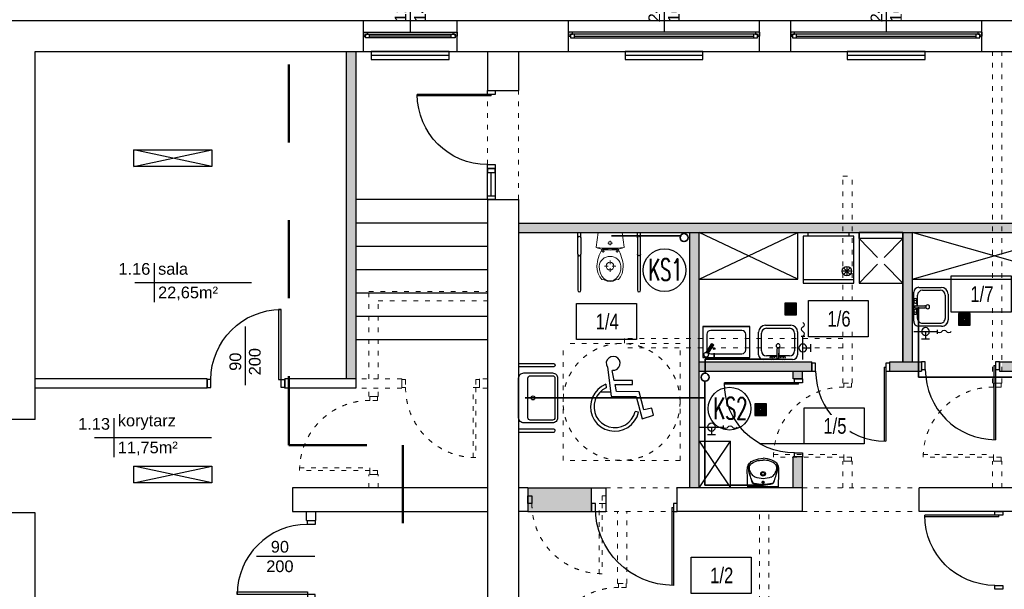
# Model space of a CAD drawing. Header units: millimetres. Extents: x 3698380 to 4312681, y 939872 to 1104488.
# Tile 29 of 93: x 3964475 to 3977105, y 976876 to 984186. Entities that reach past the tile are written whole.
import ezdxf
from ezdxf.enums import TextEntityAlignment as Align

# ---------------------------------------------------------------- set-up
doc = ezdxf.new("R2010")
doc.units = ezdxf.units.MM
doc.header["$LTSCALE"] = 10
for name, pattern in [('1', [2, 1, -1]), ('ACAD_ISO03W100', [30, 12, -18]), ('CENTER', [2, 1.25, -0.25, 0.25, -0.25])]:
    doc.linetypes.add(name, pattern=pattern)
for name, color, linetype, lineweight in [('0 20 cienka', 8, 'Continuous', 20), ('a_sc_nośna', 2, 'Continuous', 100), ('bloki', 214, 'Continuous', 13), ('HVAC_KS_odpływowe', 22, 'Continuous', 35), ('HVAC_zakres_opracowania', 1, '1', 50), ('IS_Grafika', 7, 'Continuous', 20)]:
    doc.layers.add(name, color=color, linetype=linetype, lineweight=lineweight)
for name, color, linetype in [('15_LINIA_CIENKA', 1, 'Continuous'), ('_wytyczne ele', 6, 'Continuous'), ('A_bloki', 252, 'Continuous'), ('A_kreskowanie', 8, 'Continuous'), ('A_opis_pom', 3, 'Continuous'), ('A_sc_istn', 252, 'Continuous'), ('A_sc_proj', 2, 'Continuous'), ('A_stolarka', 252, 'Continuous'), ('A_wymiary', 1, 'Continuous'), ('MUREK', 6, 'Continuous'), ('W', 8, 'CENTER')]:
    doc.layers.add(name, color=color, linetype=linetype)
doc.styles.add('253.Legenda_wodkan$0$simplex', font='simplex.shx')
doc.styles.get("Standard").update_dxf_attribs({"font": 'arial.ttf'})
doc.styles.add('Strzałki', font='ic-isocp.shx', dxfattribs={"width": 0.8})
doc.linetypes.add('TRACKS', pattern='A,0.15,[130,ltypeshp.shx,S=0.25,R=0,X=0,Y=0],0.15', length=0.3)

# ---------------------------------------------------------------- blocks, each defined once
blk = doc.blocks.new('*U462')
at = {"color": 252}
for p, q in [((-95, 20), (-100, 20)), ((-100, 15), (-97.5, 15)), ((-97.5, 15), (-97.5, 17.5)), ((-97.5, 17.5), (-95, 17.5)), ((-92.5, 17.5), (-97.5, 17.5)), ((-97.5, 17.5), (-97.5, 12.5)), ((-95, 17.5), (-95, 20)), ((140, 20), (-95, 20)), ((-92.5, 12.5), (-92.5, 17.5)), ((137.5, 17.5), (-92.5, 17.5)), ((-92.5, 15), (137.5, 15)), ((142.5, 17.5), (137.5, 17.5)), ((137.5, 17.5), (137.5, 12.5)), ((145, 20), (140, 20)), ((140, 20), (140, 17.5)), ((140, 17.5), (142.5, 17.5)), ((142.5, 17.5), (142.5, 15)), ((142.5, 12.5), (142.5, 17.5)), ((142.5, 15), (145, 15)), ((-97.5, 12.5), (-92.5, 12.5)), ((-92.5, 12.5), (137.5, 12.5)), ((-92.5, 12.5), (137.5, 12.5)), ((137.5, 12.5), (142.5, 12.5))]:
    blk.add_line(p, q, dxfattribs=at)
for points in [[(-100, 20), (-100, 15), (-97.5, 15)], [(145, 20), (145, 15), (142.5, 15)]]:
    blk.add_lwpolyline(points, dxfattribs=at)
blk = doc.blocks.new('*U338')
at = {"color": 252}
blk.add_lwpolyline([(75, 0), (0, 0)], dxfattribs=at)
for tag, p in [('S', (30, 5)), ('H', (30, -20))]:
    blk.add_attdef(tag, text='', height=15, dxfattribs=at).set_placement(p, align=Align.CENTER)
blk = doc.blocks.new('*U460')
at = {"color": 252}
for p, q in [((-32.5, 20), (-37.5, 20)), ((-37.5, 15), (-35, 15)), ((-35, 15), (-35, 17.5)), ((-35, 17.5), (-32.5, 17.5)), ((-30, 17.5), (-35, 17.5)), ((-35, 17.5), (-35, 12.5)), ((-32.5, 17.5), (-32.5, 20)), ((77.5, 20), (-32.5, 20)), ((-30, 12.5), (-30, 17.5)), ((75, 17.5), (-30, 17.5)), ((-30, 15), (75, 15)), ((80, 17.5), (75, 17.5)), ((75, 17.5), (75, 12.5)), ((82.5, 20), (77.5, 20)), ((77.5, 20), (77.5, 17.5)), ((77.5, 17.5), (80, 17.5)), ((80, 17.5), (80, 15)), ((80, 12.5), (80, 17.5)), ((80, 15), (82.5, 15)), ((-35, 12.5), (-30, 12.5)), ((-30, 12.5), (75, 12.5)), ((-30, 12.5), (75, 12.5)), ((75, 12.5), (80, 12.5))]:
    blk.add_line(p, q, dxfattribs=at)
for points in [[(-37.5, 20), (-37.5, 15), (-35, 15)], [(82.5, 20), (82.5, 15), (80, 15)]]:
    blk.add_lwpolyline(points, dxfattribs=at)
blk = doc.blocks.new('*U259')
at = {"color": 252}
blk.add_lwpolyline([(75, 0), (0, 0)], dxfattribs=at)
for tag, p in [('H', (30, 20)), ('S', (30, -5))]:
    blk.add_attdef(tag, text='', height=15, rotation=180, dxfattribs=at).set_placement(p, align=Align.CENTER)
blk = doc.blocks.new('*U469')
at = {"color": 252}
for points in [[(35, 900), (35, 0), (0, 0), (0, 900)], [(-50, -100), (0, -100), (0, 0), (-50, 0)], [(950, 0), (950, -100), (900, -100), (900, 0)]]:
    blk.add_lwpolyline(points, close=True, dxfattribs=at)
blk.add_arc((0, 0), 900, 0, 90, dxfattribs=at)
blk = doc.blocks.new('drzwiniepe')
at = {"layer": 'A_stolarka', "ltscale": 2}
for p, q in [((1098871, 962140), (1098871, 963140)), ((1098891, 962140), (1098891, 963140)), ((1098871, 962140), (1098891, 962140))]:
    blk.add_line(p, q, dxfattribs=at)
for points in [[(1097841, 962190), (1097891, 962190), (1097891, 962090), (1097841, 962090)], [(1098891, 962190), (1098941, 962190), (1098941, 962090), (1098891, 962090)]]:
    blk.add_lwpolyline(points, close=True, dxfattribs=at)
blk.add_arc((1098891, 962140), 1000, 90, 180, dxfattribs=at)
blk = doc.blocks.new('UMY2')
for points in [[(-25.5, 0), (25.5, 0, -0.414214), (32, -6.5), (32, -43.5, -0.414214), (25.5, -50), (-25.5, -50, -0.414214), (-32, -43.5), (-32, -6.5, -0.414214)], [(-25.5, -12), (25.5, -12, -0.414214), (28.5, -15), (28.5, -43.5, -0.414214), (25.5, -46.5), (-25.5, -46.5, -0.414214), (-28.5, -43.5), (-28.5, -15, -0.414214)]]:
    blk.add_lwpolyline(points, format="xyb", close=True)
blk.add_circle((0, -18.5), 2.5)
blk = doc.blocks.new('A$C39F57054')
at = {"layer": '15_LINIA_CIENKA', "color": 8, "lineweight": 25}
for p, q in [((17.8, 76.1), (16.9, 73.6)), ((19.5, 78.2), (17.8, 76.1)), ((21.8, 79.6), (19.5, 78.2)), ((24.4, 80), (21.8, 79.6)), ((27, 79.5), (24.4, 80)), ((29.3, 78.1), (27, 79.5)), ((30.9, 75.9), (29.3, 78.1)), ((31.7, 73.4), (30.9, 75.9)), ((16.9, 73.6), (17.1, 70.9)), ((17.1, 70.9), (18.1, 68.5)), ((18.1, 68.5), (22.3, 37.3)), ((25.5, 54.2), (23.3, 65)), ((23.4, 65.2), (26, 65.3)), ((26, 65.3), (28.5, 66.4)), ((28.5, 66.4), (30.4, 68.3)), ((30.4, 68.3), (31.5, 70.7)), ((31.5, 70.7), (31.7, 73.4)), ((45, 54.2), (25.5, 54.2)), ((45, 49.9), (45, 54.2)), ((7.9, 44.7), (4.6, 40.8)), ((11.9, 47.9), (7.9, 44.7)), ((13, 44.1), (9.6, 41.1)), ((16.4, 50.2), (11.9, 47.9)), ((16.9, 46.4), (13, 44.1)), ((16.4, 50.2), (16.9, 46.4)), ((28, 42.3), (26.4, 50)), ((26.4, 50), (45, 49.9)), ((52.2, 42.2), (28, 42.3)), ((57, 22.7), (52.2, 42.2)), ((2.2, 36.4), (0.6, 31.5)), ((4.6, 40.8), (2.2, 36.4)), ((5, 33.4), (3.9, 29)), ((6.9, 37.5), (5, 33.4)), ((9.6, 41.1), (6.9, 37.5)), ((22.3, 37.3), (48.7, 37.2)), ((48.7, 37.2), (55.2, 13.3)), ((0.6, 31.5), (0, 26.5)), ((0, 26.5), (0.4, 21.4)), ((0.4, 21.4), (1.8, 16.5)), ((3.9, 29), (3.8, 24.5)), ((3.8, 24.5), (4.5, 20)), ((46.3, 16.8), (47.7, 21.1)), ((51.4, 20.2), (47.7, 21.1)), ((65.7, 24.6), (57, 22.7)), ((67.5, 17), (65.7, 24.6)), ((1.8, 16.5), (4.1, 12)), ((4.1, 12), (7.2, 8)), ((4.5, 20), (6.2, 15.8)), ((6.2, 15.8), (8.7, 12)), ((8.7, 12), (11.9, 8.8)), ((41, 9.5), (44, 12.9)), ((43.9, 7.1), (47.2, 11)), ((44, 12.9), (46.3, 16.8)), ((47.2, 11), (49.8, 15.4)), ((49.8, 15.4), (51.4, 20.2)), ((55.2, 13.3), (67.5, 17)), ((7.2, 8), (11.1, 4.7)), ((11.1, 4.7), (15.5, 2.2)), ((11.9, 8.8), (15.6, 6.3)), ((15.5, 2.2), (20.4, 0.6)), ((15.6, 6.3), (19.8, 4.6)), ((19.8, 4.6), (24.3, 3.8)), ((20.4, 0.6), (25.4, 0)), ((24.3, 3.8), (28.8, 3.9)), ((25.4, 0), (30.5, 0.4)), ((28.8, 3.9), (33.2, 4.9)), ((30.5, 0.4), (35.4, 1.7)), ((33.2, 4.9), (37.3, 6.8)), ((35.4, 1.7), (39.9, 4)), ((37.3, 6.8), (41, 9.5)), ((39.9, 4), (43.9, 7.1))]:
    blk.add_line(p, q, dxfattribs=at)
at = {"layer": 'W', "color": 8, "linetype": 'Continuous', "ltscale": 4}
blk.add_line((21.7, 41.7), (10.3, 41.7), dxfattribs=at)
blk = doc.blocks.new('jndf')
at = {"layer": 'A_stolarka', "ltscale": 2}
for p, q in [((6686, -1555594), (6686, -1556544)), ((6686, -1555594), (6706, -1555594)), ((6706, -1555594), (6706, -1556544))]:
    blk.add_line(p, q, dxfattribs=at)
for points in [[(5756, -1555644), (5806, -1555644), (5806, -1555544), (5756, -1555544)], [(6706, -1555644), (6756, -1555644), (6756, -1555544), (6706, -1555544)]]:
    blk.add_lwpolyline(points, close=True, dxfattribs=at)
blk.add_arc((6706, -1555644), 900, 180, 270, dxfattribs=at)
blk = doc.blocks.new('rsredg')
at = {"layer": 'A_bloki', "linetype": 'Continuous'}
for p, q in [((538292, -1273228), (538291, -1273264)), ((538293, -1273212), (538292, -1273228)), ((538294, -1273194), (538293, -1273212)), ((538687, -1273194), (538294, -1273194)), ((538687, -1273194), (538688, -1273212)), ((538688, -1273212), (538689, -1273228)), ((538689, -1273228), (538690, -1273264)), ((538289, -1273338), (538288, -1273370)), ((538290, -1273302), (538289, -1273338)), ((538291, -1273264), (538290, -1273302)), ((538322, -1273344), (538317, -1273359)), ((538327, -1273326), (538322, -1273344)), ((538334, -1273306), (538327, -1273326)), ((538341, -1273285), (538334, -1273306)), ((538347, -1273266), (538341, -1273285)), ((538349, -1273349), (538341, -1273360)), ((538352, -1273251), (538347, -1273266)), ((538358, -1273339), (538349, -1273349)), ((538360, -1273239), (538352, -1273251)), ((538369, -1273330), (538358, -1273339)), ((538379, -1273322), (538369, -1273330)), ((538389, -1273316), (538379, -1273322)), ((538472, -1273252), (538508, -1273252)), ((538490, -1273234), (538490, -1273270)), ((538592, -1273316), (538602, -1273322)), ((538602, -1273322), (538612, -1273330)), ((538612, -1273330), (538623, -1273339)), ((538621, -1273239), (538624, -1273243)), ((538623, -1273339), (538632, -1273349)), ((538624, -1273243), (538626, -1273248)), ((538626, -1273248), (538630, -1273256)), ((538630, -1273256), (538635, -1273269)), ((538632, -1273349), (538640, -1273360)), ((538635, -1273269), (538638, -1273278)), ((538638, -1273278), (538641, -1273287)), ((538641, -1273287), (538647, -1273307)), ((538647, -1273307), (538654, -1273326)), ((538654, -1273326), (538659, -1273344)), ((538659, -1273344), (538664, -1273359)), ((538690, -1273264), (538691, -1273302)), ((538691, -1273302), (538692, -1273338)), ((538692, -1273338), (538693, -1273370)), ((538288, -1273370), (538288, -1273400)), ((538288, -1273400), (538289, -1273430)), ((538289, -1273430), (538291, -1273444)), ((538291, -1273444), (538294, -1273458)), ((538294, -1273458), (538300, -1273472)), ((538300, -1273472), (538307, -1273484)), ((538307, -1273400), (538304, -1273429)), ((538304, -1273429), (538304, -1273444)), ((538304, -1273444), (538307, -1273458)), ((538313, -1273373), (538307, -1273400)), ((538307, -1273458), (538312, -1273471)), ((538312, -1273471), (538320, -1273483)), ((538317, -1273359), (538313, -1273373)), ((538316, -1273422), (538314, -1273433)), ((538314, -1273433), (538315, -1273445)), ((538315, -1273445), (538317, -1273456)), ((538318, -1273412), (538316, -1273422)), ((538317, -1273456), (538321, -1273466)), ((538325, -1273391), (538318, -1273412)), ((538321, -1273466), (538327, -1273475)), ((538335, -1273370), (538325, -1273391)), ((538327, -1273475), (538335, -1273484)), ((538341, -1273360), (538335, -1273370)), ((538640, -1273360), (538646, -1273370)), ((538646, -1273370), (538656, -1273391)), ((538654, -1273475), (538646, -1273484)), ((538660, -1273466), (538654, -1273475)), ((538656, -1273391), (538663, -1273412)), ((538664, -1273456), (538660, -1273466)), ((538669, -1273471), (538661, -1273483)), ((538663, -1273412), (538665, -1273422)), ((538664, -1273359), (538668, -1273373)), ((538666, -1273445), (538664, -1273456)), ((538665, -1273422), (538667, -1273433)), ((538667, -1273433), (538666, -1273445)), ((538668, -1273373), (538674, -1273400)), ((538674, -1273458), (538669, -1273471)), ((538674, -1273400), (538677, -1273429)), ((538677, -1273444), (538674, -1273458)), ((538681, -1273472), (538674, -1273484)), ((538677, -1273429), (538677, -1273444)), ((538687, -1273458), (538681, -1273472)), ((538690, -1273444), (538687, -1273458)), ((538692, -1273430), (538690, -1273444)), ((538693, -1273400), (538692, -1273430)), ((538693, -1273370), (538693, -1273400)), ((538307, -1273484), (538316, -1273496)), ((538316, -1273496), (538327, -1273506)), ((538327, -1273506), (538338, -1273515)), ((538335, -1273484), (538343, -1273492)), ((538338, -1273515), (538351, -1273523)), ((538343, -1273492), (538362, -1273504)), ((538351, -1273523), (538377, -1273535)), ((538362, -1273504), (538382, -1273514)), ((538377, -1273535), (538405, -1273544)), ((538382, -1273514), (538403, -1273522)), ((538403, -1273522), (538424, -1273528)), ((538405, -1273544), (538433, -1273551)), ((538424, -1273528), (538446, -1273532)), ((538433, -1273551), (538462, -1273556)), ((538446, -1273532), (538468, -1273535)), ((538462, -1273556), (538490, -1273558)), ((538468, -1273535), (538491, -1273536)), ((538513, -1273535), (538490, -1273536)), ((538519, -1273556), (538490, -1273558)), ((538535, -1273532), (538513, -1273535)), ((538548, -1273551), (538519, -1273556)), ((538557, -1273528), (538535, -1273532)), ((538576, -1273544), (538548, -1273551)), ((538578, -1273522), (538557, -1273528)), ((538604, -1273535), (538576, -1273544)), ((538599, -1273514), (538578, -1273522)), ((538619, -1273504), (538599, -1273514)), ((538630, -1273523), (538604, -1273535)), ((538638, -1273492), (538619, -1273504)), ((538643, -1273515), (538630, -1273523)), ((538646, -1273484), (538638, -1273492)), ((538654, -1273506), (538643, -1273515)), ((538665, -1273496), (538654, -1273506)), ((538674, -1273484), (538665, -1273496))]:
    blk.add_line(p, q, dxfattribs=at)
for centre, radius, start, end in [((538381, -1273255), 27.1, 109.6829, 143.1102), ((538490, -1273656), 443, 74.5003, 105.4997), ((538490, -1273844), 621, 79.4923, 100.5077), ((538600, -1273255), 27.1, 36.8898, 70.3171), ((539262, -1273654), 990, 155.4826, 163.5935), ((538382, -1273260), 27.1, 100.5561, 141.3183), ((538490, -1273553), 257, 66.7884, 113.2116), ((538490, -1273359), 29.7, 360, 180), ((538490, -1273359), 19.4, 360, 180), ((538490, -1273252), 12.2, 360, 180), ((538490, -1273252), 12.2, 180, 360), ((538599, -1273260), 27.1, 38.6817, 79.4439), ((538490, -1273359), 29.7, 180, 360), ((538490, -1273359), 19.4, 180, 360)]:
    blk.add_arc(centre, radius, start, end, dxfattribs=at)
blk = doc.blocks.new('kran ze złączką 2d - kran ze złączką 2d-1891425-1 PIĘTRO')
at = {"layer": 'A_bloki'}
for p, q in [((0, 2.2), (0, -2.8)), ((30, 0), (0, 0)), ((15, 0), (15, -10)), ((10, -10), (20, -10))]:
    blk.add_line(p, q, dxfattribs=at)
blk.add_circle((15, 0), 5, dxfattribs=at)
for centre, start, end in [((-8.9, -1.8), 31.095, 148.905), ((-2.9, 1.8), 211.095, 328.905), ((-14.8, 1.8), 211.095, 328.905)]:
    blk.add_arc(centre, 3.47, start, end, dxfattribs=at)
blk = doc.blocks.new('Wpust podłogowy - DN 100-1891426-1 PIĘTRO')
at = {"layer": 'A_bloki'}
for p, q in [((7.5, 7.5), (-7.5, 7.5)), ((-7.5, 7.5), (-7.5, -7.5)), ((7.5, 7.5), (-7.5, 7.5)), ((-7.5, 7.5), (-7.5, -7.5)), ((6.25, 6.25), (-6.25, 6.25)), ((-6.25, 6.25), (-6.25, -6.25)), ((5, 5), (-5, 5)), ((-5, 5), (-5, -5)), ((3.75, 3.75), (-3.75, 3.75)), ((-3.75, 3.75), (-3.75, -3.75)), ((2.5, 2.5), (-2.5, 2.5)), ((-2.5, 2.5), (-2.5, -2.5)), ((1.25, 1.25), (-1.25, 1.25)), ((-1.25, 1.25), (-1.25, -1.25)), ((1.25, -1.25), (1.25, 1.25)), ((2.5, -2.5), (2.5, 2.5)), ((3.75, -3.75), (3.75, 3.75)), ((5, -5), (5, 5)), ((6.25, -6.25), (6.25, 6.25)), ((7.5, -7.5), (7.5, 7.5)), ((7.5, -7.5), (7.5, 7.5)), ((-7.5, -7.5), (7.5, -7.5)), ((-7.5, -7.5), (7.5, -7.5)), ((-6.25, -6.25), (6.25, -6.25)), ((-5, -5), (5, -5)), ((-3.75, -3.75), (3.75, -3.75)), ((-2.5, -2.5), (2.5, -2.5)), ((-1.25, -1.25), (1.25, -1.25))]:
    blk.add_line(p, q, dxfattribs=at)
blk = doc.blocks.new('zlew_ 1 komora_ gospodarczy_ 01 - 500 x 440mm-1748953-1 PIĘTRO')
at = {"layer": 'A_bloki'}
for p, q in [((-14.5, 26), (18.1, 26)), ((-14.5, 26), (18.1, 26)), ((-23.4, -11.7), (-23.4, 17.1)), ((-23.4, -11.7), (-23.4, 17.1)), ((-19.6, -6.9), (-19.6, 15.8)), ((-13.3, 22.2), (16.4, 22.2)), ((22.8, 15.8), (22.8, -6.9)), ((26.6, 17.6), (26.6, -11.7)), ((26.6, 17.6), (26.6, -11.7)), ((0.3, -16.1), (0.3, -4)), ((2.8, -16.1), (2.8, -4)), ((20.2, -18), (-17.1, -18)), ((20.2, -18), (-17.1, -18)), ((0.3, -13.3), (-13.3, -13.3)), ((-7.3, -14.2), (0.3, -14.2)), ((9.2, -18), (-7.3, -18)), ((16.4, -13.3), (2.8, -13.3)), ((2.8, -14.2), (9.2, -14.2))]:
    blk.add_line(p, q, dxfattribs=at)
for centre, radius, start, end in [((-14.5, 17.1), 8.89, 90, 180), ((-14.5, 17.1), 8.89, 90, 180), ((18.1, 17.6), 8.44, 0, 90), ((18.1, 17.6), 8.44, 360, 90), ((-13.3, 15.8), 6.35, 90, 180), ((16.4, 15.8), 6.35, 360, 90), ((1.6, -0.3), 2.54, 360, 180), ((-17.1, -11.7), 6.35, 180, 270), ((-17.1, -11.7), 6.35, 180, 270), ((-13.3, -6.9), 6.35, 180, 270), ((1.6, -0.3), 2.54, 180, 0), ((1.6, -4), 1.27, 360, 180), ((16.4, -6.9), 6.35, 270, 0), ((20.2, -11.7), 6.35, 270, 0), ((20.2, -11.7), 6.35, 270, 0), ((-7.3, -16.1), 1.91, 90, 270), ((-4.8, -16.1), 1.9, 360, 180), ((-4.8, -16.1), 1.9, 180, 0), ((1.6, -16.1), 1.27, 180, 0), ((6.6, -16.1), 1.9, 0, 180), ((6.6, -16.1), 1.9, 180, 0), ((9.2, -16.1), 1.9, 270, 90)]:
    blk.add_arc(centre, radius, start, end, dxfattribs=at)
blk = doc.blocks.new('d')
at = {"layer": 'A_kreskowanie', "ltscale": 2}
h = blk.add_hatch(color=252, dxfattribs=at)
h.dxf.hatch_style = 1
h.paths.add_polyline_path([(3731432.76, 791007.02), (3731312.76, 791007.02), (3731312.76, 789647.02), (3731432.76, 789647.02)])
h.paths.add_polyline_path([(3732874.74, 789327.02), (3732874.74, 789347.02), (3731432.76, 789347.02), (3731432.76, 789227.02), (3732874.74, 789227.02)])
h.paths.add_polyline_path([(3732754.74, 789227.02), (3732634.74, 789227.02), (3732634.74, 789127.02), (3732754.74, 789127.02)])
h.paths.add_polyline_path([(3734281.53, 789347.02), (3733874.74, 789347.02), (3733874.74, 789227.02), (3734281.53, 789227.02)])
h.paths.add_polyline_path([(3734161.53, 791007.02), (3734041.53, 791007.02), (3734041.53, 790927.02), (3734041.53, 790357.02), (3734041.53, 789347.02), (3734161.53, 789347.02)])
h.paths.add_polyline_path([(3736381.9, 791007.02), (3736261.9, 791007.02), (3736261.9, 789347.02), (3735463.65, 789347.02), (3735314.74, 789347.02), (3735314.74, 789227.02), (3736381.9, 789227.02)])
h.paths.add_polyline_path([(3735583.65, 789227.02), (3735463.65, 789227.02), (3735463.65, 787727.02), (3735583.65, 787727.02)])
h.paths.add_polyline_path([(3732754.74, 788122.56), (3732634.74, 788122.56), (3732634.74, 787727.02), (3732754.74, 787727.02)])
h.paths.add_polyline_path([(3731432.76, 789527.02), (3731312.76, 789527.02), (3731312.76, 787727.02), (3731432.76, 787727.02)])
h.paths.add_polyline_path([(3730049.12, 787727.02), (3729235.08, 787727.02), (3729235.08, 787627.02), (3729285.08, 787627.02), (3729285.08, 787527.02, 0.02784244), (3729290.65, 787427.02), (3730049.12, 787427.02)])
h.paths.add_polyline_path([(3729285.08, 787527.02), (3729235.08, 787527.02), (3729235.08, 787427.02), (3729290.65, 787427.02, -0.02784244)], flags=17)
h.paths.add_polyline_path([(3729285.08, 787627.02), (3729235.08, 787627.02), (3729235.08, 787527.02), (3729285.08, 787527.02)], flags=17)
h.paths.add_polyline_path([(3729114.74, 784607.02), (3728714.74, 784607.02), (3728714.74, 783607.02), (3729114.74, 783607.02)])
h.paths.add_polyline_path([(3729220.66, 783607.02), (3729114.74, 783607.02), (3729114.74, 783487.02), (3729220.66, 783487.02)])
h.paths.add_polyline_path([(3729309.74, 783607.02), (3729220.66, 783607.02), (3729220.66, 783487.02), (3729309.74, 783487.02)])
h.paths.add_polyline_path([(3732204.74, 783607.02), (3730709.74, 783607.02), (3730709.74, 783487.02), (3732204.74, 783487.02)])
h.paths.add_polyline_path([(3732324.74, 783707.02), (3732204.74, 783707.02), (3732204.74, 781627.02), (3732324.74, 781627.02)])
h.paths.add_polyline_path([(3735344.74, 786027.02), (3735224.74, 786027.02), (3732324.74, 786027.02), (3732324.74, 785907.02), (3735224.74, 785907.02), (3735224.74, 781627.02), (3735344.74, 781627.02)])
h.paths.add_polyline_path([(3744114.74, 791127.02), (3735314.74, 791127.02), (3735314.74, 791007.02), (3744114.74, 791007.02)])
h.paths.add_polyline_path([(3740100.05, 791007.02), (3739980.05, 791007.02), (3739980.05, 787727.02), (3740100.05, 787727.02)])
h.paths.add_polyline_path([(3742214.74, 791007.02), (3742094.74, 791007.02), (3742094.74, 787727.02), (3742214.74, 787727.02)])
h.paths.add_polyline_path([(3727024.74, 793327.02), (3726904.74, 793327.02), (3726904.74, 789127.02), (3727024.74, 789127.02)])
h = blk.add_hatch(color=252, dxfattribs=at)
h.dxf.hatch_style = 1
h.paths.add_polyline_path([(3733274.74, 791127.02), (3729114.74, 791127.02), (3729114.74, 791007.02), (3732204.74, 791007.02), (3733274.74, 791007.02)])
h.paths.add_polyline_path([(3733394.74, 791127.02), (3733274.74, 791127.02), (3733274.74, 791007.02), (3733394.74, 791007.02)])
h.paths.add_polyline_path([(3735194.74, 791127.02), (3733394.74, 791127.02), (3733394.74, 791007.02), (3733824.74, 791007.02), (3734041.53, 791007.02), (3735194.74, 791007.02)])
h.paths.add_polyline_path([(3735314.74, 791127.02), (3735194.74, 791127.02), (3735194.74, 791007.02), (3735314.74, 791007.02)])
h.paths.add_polyline_path([(3731432.76, 789647.02), (3731312.76, 789647.02), (3731312.76, 789527.02), (3731432.76, 789527.02)])
at = {"color": 252}
blk.add_lwpolyline([(3729235.08, 787527.02), (3729235.08, 787627.02), (3729285.08, 787627.02), (3729285.08, 787527.02)], close=True, dxfattribs=at)
at = {"layer": '0 20 cienka', "color": 252, "linetype": 'ACAD_ISO03W100', "ltscale": 0.5}
for p, q in [((3728714.74, 791427.02), (3728714.74, 792827.02)), ((3729114.74, 791427.02), (3729114.74, 792827.02)), ((3729685.48, 788081.68), (3729685.48, 789581.68)), ((3731185.48, 789581.68), (3729685.48, 789581.68)), ((3731185.48, 788081.68), (3731185.48, 789581.68)), ((3731185.48, 788081.68), (3729685.48, 788081.68)), ((3730235.08, 787727.02), (3731149.12, 787727.02)), ((3732754.74, 787727.02), (3734254.74, 787727.02)), ((3731149.12, 787427.02), (3730235.08, 787427.02)), ((3732754.74, 787427.02), (3734254.74, 787427.02))]:
    blk.add_line(p, q, dxfattribs=at)
for points in [[(3735194.74, 789072.56), (3735194.74, 793327.02)], [(3735314.74, 789072.56), (3735314.74, 793327.02)], [(3733274.74, 789072.56), (3733274.74, 791727.02)], [(3733274.74, 791727.02), (3733394.74, 791727.02)], [(3733394.74, 789072.56), (3733394.74, 791727.02)], [(3727194.74, 789127.02), (3727194.74, 790247.02), (3728714.74, 790247.02)], [(3727314.74, 789127.02), (3727314.74, 790127.02), (3728714.74, 790127.02)], [(3733274.74, 789647.02), (3730474.74, 789647.02)], [(3730474.74, 789647.02), (3730474.74, 789527.02)], [(3733274.74, 789527.02), (3730474.74, 789527.02)], [(3727614.91, 789127.02), (3727024.74, 789127.02)], [(3727614.91, 789127.02), (3727614.91, 789007.02)], [(3728714.74, 789127.02), (3728614.91, 789127.02)], [(3728614.91, 789127.02), (3728614.91, 789007.02)], [(3727614.91, 789007.02), (3727024.74, 789007.02)], [(3727194.74, 788899.79), (3727194.74, 789007.02)], [(3727314.74, 788899.79), (3727314.74, 789007.02)], [(3728714.74, 789007.02), (3728614.91, 789007.02)], [(3735314.74, 789072.56), (3735194.74, 789072.56)], [(3727314.74, 788899.79), (3727194.74, 788899.79)], [(3733274.74, 787727.02), (3733274.74, 788072.56)], [(3733394.74, 788072.56), (3733274.74, 788072.56)], [(3733394.74, 787727.02), (3733394.74, 788072.56)], [(3735194.74, 787727.02), (3735194.74, 788072.56)], [(3735314.74, 788072.56), (3735194.74, 788072.56)], [(3735314.74, 787727.02), (3735314.74, 788072.56)], [(3727194.74, 787727.02), (3727194.74, 787899.79)], [(3727314.74, 787899.79), (3727194.74, 787899.79)], [(3727314.74, 787727.02), (3727314.74, 787899.79)], [(3730384.74, 786499.45), (3730384.74, 787427.02)], [(3730504.74, 786499.45), (3730504.74, 787427.02)], [(3732204.74, 781627.02), (3732204.74, 787427.02)], [(3732324.74, 781627.02), (3732324.74, 787427.02)], [(3730384.74, 786499.45), (3730504.74, 786499.45)]]:
    blk.add_lwpolyline(points, dxfattribs=at)
for points in [[(3727614.91, 789017.02), (3727614.91, 789117.02), (3727664.91, 789117.02), (3727664.91, 789017.02)], [(3728529.91, 788117.02), (3728529.91, 789017.02), (3728564.91, 789017.02), (3728564.91, 788117.02)], [(3728614.91, 789117.02), (3728564.91, 789117.02), (3728564.91, 789017.02), (3728614.91, 789017.02)], [(3733284.74, 789072.56), (3733384.74, 789072.56), (3733384.74, 789022.56), (3733284.74, 789022.56)], [(3735204.74, 789072.56), (3735304.74, 789072.56), (3735304.74, 789022.56), (3735204.74, 789022.56)], [(3727204.74, 788899.79), (3727304.74, 788899.79), (3727304.74, 788849.79), (3727204.74, 788849.79)], [(3732384.74, 788157.56), (3733284.74, 788157.56), (3733284.74, 788122.56), (3732384.74, 788122.56)], [(3733384.74, 788072.56), (3733384.74, 788122.56), (3733284.74, 788122.56), (3733284.74, 788072.56)], [(3734304.74, 788157.56), (3735204.74, 788157.56), (3735204.74, 788122.56), (3734304.74, 788122.56)], [(3735304.74, 788072.56), (3735304.74, 788122.56), (3735204.74, 788122.56), (3735204.74, 788072.56)], [(3726304.74, 787984.79), (3727204.74, 787984.79), (3727204.74, 787949.79), (3726304.74, 787949.79)], [(3727304.74, 787899.79), (3727304.74, 787949.79), (3727204.74, 787949.79), (3727204.74, 787899.79)], [(3730235.08, 787627.02), (3730185.08, 787627.02), (3730185.08, 787527.02), (3730235.08, 787527.02)], [(3730150.08, 786627.02), (3730150.08, 787527.02), (3730185.08, 787527.02), (3730185.08, 786627.02)], [(3730394.74, 786499.45), (3730494.74, 786499.45), (3730494.74, 786449.45), (3730394.74, 786449.45)]]:
    blk.add_lwpolyline(points, close=True, dxfattribs=at)
blk.add_circle((3730435.48, 788831.68), 750, dxfattribs=at)
for centre, start, end in [((3728564.91, 789017.02), 180, 270), ((3733284.74, 788122.56), 90, 180), ((3735204.74, 788122.56), 90, 180), ((3727204.74, 787949.79), 90, 180), ((3730185.08, 787527.02), 180, 270), ((3730394.74, 785549.45), 90, 180)]:
    blk.add_arc(centre, 900, start, end, dxfattribs=at)
at = {"layer": 'A_bloki', "color": 252, "linetype": 'Continuous'}
for p, q in [((3731432.76, 790407.02), (3732695.88, 791007.02)), ((3732695.88, 790407.02), (3731432.76, 791007.02)), ((3732695.88, 790407.02), (3732695.88, 791007.02)), ((3733719.42, 790684.88), (3733481.53, 790927.02)), ((3733803.63, 790684.88), (3734041.53, 790927.02)), ((3734161.53, 790407.02), (3736261.9, 791007.02)), ((3736261.9, 790407.02), (3734161.53, 791007.02)), ((3733481.53, 790357.02), (3733719.42, 790599.16)), ((3734041.53, 790357.02), (3733803.63, 790599.16)), ((3731432.76, 790407.02), (3732695.88, 790407.02)), ((3732078.56, 789799.44), (3731478.56, 789799.44)), ((3731478.56, 789799.44), (3731478.56, 789399.74)), ((3731478.56, 789799.44), (3732078.56, 789799.44)), ((3732078.56, 789399.74), (3732078.56, 789799.44)), ((3731528.56, 789699.44), (3731528.56, 789499.74)), ((3731978.56, 789749.44), (3731578.56, 789749.44)), ((3732028.56, 789499.74), (3732028.56, 789699.44)), ((3731521.65, 789467.56), (3731592.81, 789580.57)), ((3731536.48, 789462.97), (3731605.5, 789572.58)), ((3731547.04, 789451.57), (3731618.19, 789564.59)), ((3731592.81, 789580.57), (3731618.19, 789564.59)), ((3731478.56, 789399.74), (3732078.56, 789399.74)), ((3731578.56, 789449.74), (3731978.56, 789449.74)), ((3731432.76, 788327.02), (3731832.76, 788327.02)), ((3731432.76, 788327.02), (3731832.76, 787727.02)), ((3731432.76, 787727.02), (3731832.76, 788327.02)), ((3731832.76, 787727.02), (3731832.76, 788327.02))]:
    blk.add_line(p, q, dxfattribs=at)
at = {"layer": 'A_bloki', "color": 252}
for p, q in [((3733282.37, 790553.29), (3733368.82, 790466.85)), ((3733368.82, 790553.29), (3733282.37, 790466.85)), ((3733325.6, 790571.19), (3733325.6, 790448.95)), ((3733414.35, 790399.4), (3732764.35, 790399.4)), ((3733386.72, 790510.07), (3733264.47, 790510.07))]:
    blk.add_line(p, q, dxfattribs=at)
for points in [[(3729872.88, 790937.02), (3729872.88, 791007.02)], [(3729912.88, 790937.02), (3729912.88, 791007.02)], [(3730638.17, 790937.02), (3730638.17, 791007.02)], [(3730678.17, 790937.02), (3730678.17, 791007.02)]]:
    blk.add_lwpolyline(points, dxfattribs=at)
for points in [[(3729872.88, 790727.02), (3729872.88, 790937.02, -1), (3729912.88, 790937.02), (3729912.88, 790727.02)], [(3730678.17, 790727.02), (3730678.17, 790937.02, 1), (3730638.17, 790937.02), (3730638.17, 790727.02)], [(3729872.88, 790727.02), (3729872.88, 790264.53, 1), (3729912.88, 790264.53), (3729912.88, 790727.02)], [(3729872.88, 790727.02), (3729872.88, 790727.02, 1), (3729912.88, 790727.02), (3729912.88, 790727.02)], [(3730638.17, 790727.02), (3730638.17, 790264.53, 1), (3730678.17, 790264.53), (3730678.17, 790727.02)], [(3730678.17, 790727.02), (3730678.17, 790727.02, -1), (3730638.17, 790727.02), (3730638.17, 790727.02)], [(3729114.74, 789323.19), (3729564.74, 789323.19, -1), (3729564.74, 789283.19), (3729114.74, 789283.19)], [(3729114.74, 788443.19), (3729564.74, 788443.19, 1), (3729564.74, 788483.19), (3729114.74, 788483.19)]]:
    blk.add_lwpolyline(points, format="xyb", dxfattribs=at)
for points in [[(3732764.35, 790957.02), (3732764.35, 790357.02), (3733414.35, 790357.02), (3733414.35, 790957.02)], [(3732827.96, 790957.02), (3732827.96, 791006.33), (3733350.73, 791006.33), (3733350.73, 790957.02)]]:
    blk.add_lwpolyline(points, close=True, dxfattribs=at)
at = {"layer": 'A_bloki', "color": 252, "linetype": 'Continuous'}
for points in [[(3734041.53, 790357.02), (3734041.53, 791007.02), (3733481.53, 791007.02), (3733481.53, 790357.02)], [(3734041.53, 791007.02), (3734041.53, 790927.02), (3733481.53, 790927.02), (3733481.53, 791007.02)]]:
    blk.add_lwpolyline(points, close=True, dxfattribs=at)
blk.add_lwpolyline([(3734161.53, 790407.02), (3736261.9, 790407.02)], dxfattribs=at)
at = {"layer": 'A_bloki', "color": 252}
blk.add_circle((3733325.6, 790510.07), 61.12, dxfattribs=at)
at = {"layer": 'A_bloki', "color": 252, "linetype": 'Continuous'}
for centre, radius in [((3731622.88, 789513.95), 10), ((3731520.5, 789437.58), 30)]:
    blk.add_circle(centre, radius, dxfattribs=at)
for centre, start, end in [((3731578.56, 789699.44), 90, 180), ((3731978.56, 789699.44), 0, 90), ((3731578.56, 789499.74), 180, 199.468731), ((3731578.56, 789499.74), 236.643051, 270), ((3731978.56, 789499.74), 270, 0)]:
    blk.add_arc(centre, 50, start, end, dxfattribs=at)
at = {"layer": 'A_opis_pom', "color": 252, "ltscale": 2}
blk.add_line((3732779.4, 788291.46), (3732202.52, 788291.46), dxfattribs=at)
for points in [[(3734664.59, 790448.31), (3735433.52, 790448.31), (3735433.52, 789982.89), (3734664.59, 789982.89)], [(3729858.27, 790096.2), (3730627.2, 790096.2), (3730627.2, 789630.78), (3729858.27, 789630.78)], [(3732831.37, 790131.89), (3733600.29, 790131.89), (3733600.29, 789666.47), (3732831.37, 789666.47)], [(3732779.4, 788756.89), (3733548.33, 788756.89), (3733548.33, 788291.46), (3732779.4, 788291.46)], [(3731327.16, 786839.01), (3732096.08, 786839.01), (3732096.08, 786373.58), (3731327.16, 786373.58)]]:
    blk.add_lwpolyline(points, close=True, dxfattribs=at)
at = {"layer": 'A_sc_istn', "color": 252}
for p, q in [((3730049.12, 787727.02), (3730235.08, 787727.02)), ((3730049.12, 787427.02), (3730235.08, 787427.02))]:
    blk.add_line(p, q, dxfattribs=at)
for points in [[(3722514.74, 788607.02), (3722514.74, 793727.02), (3744014.74, 793727.02), (3744014.74, 797027.02)], [(3722914.74, 788607.02), (3722914.74, 793327.02), (3744414.74, 793327.02), (3744414.74, 797027.02)], [(3727124.74, 793327.02), (3727124.74, 793727.02)], [(3728324.74, 793327.02), (3728324.74, 793727.02)], [(3729754.74, 793327.02), (3729754.74, 793727.02)], [(3732204.74, 793327.02), (3732204.74, 793727.02)], [(3732604.74, 793327.02), (3732604.74, 793727.02)], [(3735054.74, 793327.02), (3735054.74, 793727.02)], [(3728714.74, 793327.02), (3728714.74, 792827.02)], [(3729114.74, 793327.02), (3729114.74, 792827.02)], [(3724178.91, 791852.42), (3725178.91, 792064.55)], [(3725178.91, 791852.42), (3724178.91, 792064.55)], [(3728714.74, 791427.02), (3728714.74, 784607.02)], [(3729114.74, 791427.02), (3729114.74, 784607.02)], [(3729114.74, 791007.02), (3729114.74, 787727.02)], [(3724440.16, 790611.41), (3724440.16, 790111.41)], [(3725690.16, 790361.41), (3724190.16, 790361.41)], [(3725117.62, 789127.02), (3722914.74, 789127.02)], [(3725117.62, 789007.02), (3725117.62, 789127.02)], [(3727024.74, 789127.02), (3726117.62, 789127.02)], [(3726117.62, 789007.02), (3726117.62, 789127.02)], [(3725117.62, 789007.02), (3722914.74, 789007.02)], [(3727024.74, 789007.02), (3726117.62, 789007.02)], [(3723923.85, 788622.65), (3723923.85, 788122.65)], [(3722914.74, 788607.02), (3722514.74, 788607.02)], [(3725173.85, 788372.65), (3723673.85, 788372.65)], [(3724178.91, 787793.16), (3725178.91, 788005.3)], [(3725178.91, 787793.16), (3724178.91, 788005.3)], [(3728714.74, 787727.02), (3726214.74, 787727.02), (3726214.74, 787427.02), (3728714.74, 787427.02)], [(3729235.08, 787727.02), (3729114.74, 787727.02)], [(3729235.08, 787727.02), (3729235.08, 787427.02)], [(3730235.08, 787727.02), (3730235.08, 787427.02)], [(3732754.74, 787727.02), (3731149.12, 787727.02)], [(3738835.51, 787727.02), (3734254.74, 787727.02)], [(3722914.74, 787407.02), (3722514.74, 787407.02)], [(3726964.74, 781627.02), (3722914.74, 781627.02), (3722914.74, 787407.02)], [(3726394.74, 787308.9), (3726394.74, 787427.02)], [(3726514.74, 787308.9), (3726514.74, 787427.02)], [(3729235.08, 787427.02), (3729114.74, 787427.02)], [(3732754.74, 787427.02), (3731149.12, 787427.02)], [(3738835.51, 787427.02), (3734254.74, 787427.02)], [(3726394.74, 787308.9), (3726514.74, 787308.9)]]:
    blk.add_lwpolyline(points, dxfattribs=at)
for points in [[(3728224.74, 793327.02), (3727224.74, 793327.02), (3727224.74, 793227.02), (3728224.74, 793227.02)], [(3731479.75, 793327.02), (3730479.75, 793327.02), (3730479.75, 793227.02), (3731479.75, 793227.02)], [(3734329.75, 793327.02), (3733329.75, 793327.02), (3733329.75, 793227.02), (3734329.75, 793227.02)], [(3724178.91, 792064.55), (3725178.91, 792064.55), (3725178.91, 791852.42), (3724178.91, 791852.42)], [(3724178.91, 788005.3), (3725178.91, 788005.3), (3725178.91, 787793.16), (3724178.91, 787793.16)]]:
    blk.add_lwpolyline(points, close=True, dxfattribs=at)
at = {"layer": 'A_sc_istn', "color": 252, "linetype": 'TRACKS', "ltscale": 20}
for points in [[(3728224.74, 793277.02), (3727224.74, 793277.02)], [(3731479.75, 793277.02), (3730479.75, 793277.02)], [(3734329.75, 793277.02), (3733329.75, 793277.02)]]:
    blk.add_lwpolyline(points, dxfattribs=at)
at = {"layer": 'A_sc_proj', "color": 252, "ltscale": 2}
for p, q in [((3726904.74, 793327.02), (3726904.74, 789127.02)), ((3727024.74, 793327.02), (3727024.74, 789007.02)), ((3728714.74, 792827.02), (3729114.74, 792827.02)), ((3728714.74, 791427.02), (3729114.74, 791427.02)), ((3729114.74, 791007.02), (3731774.74, 791007.02)), ((3731312.76, 787727.02), (3731312.76, 791007.02)), ((3731312.76, 787727.02), (3731312.76, 791007.02)), ((3731432.76, 787727.02), (3731432.76, 791007.02)), ((3731432.76, 787727.02), (3731432.76, 791007.02)), ((3732204.74, 791007.02), (3733824.74, 791007.02)), ((3734041.53, 791007.02), (3734041.53, 789347.02)), ((3734041.53, 789347.02), (3734041.53, 791007.02)), ((3734161.53, 791007.02), (3734161.53, 789347.02)), ((3731432.76, 789347.02), (3732874.74, 789347.02)), ((3733874.74, 789347.02), (3734281.53, 789347.02)), ((3735281.53, 789347.02), (3736261.9, 789347.02)), ((3731432.76, 789227.02), (3732874.74, 789227.02)), ((3732634.74, 789127.02), (3732634.74, 789227.02)), ((3732634.74, 789127.02), (3732634.74, 789227.02)), ((3732754.74, 789127.02), (3732754.74, 789227.02)), ((3732754.74, 789127.02), (3732754.74, 789227.02)), ((3733874.74, 789227.02), (3734281.53, 789227.02)), ((3735281.53, 789227.02), (3736381.9, 789227.02)), ((3732634.74, 787727.02), (3732634.74, 788127.02)), ((3732634.74, 787727.02), (3732634.74, 788127.02)), ((3732754.74, 787727.02), (3732754.74, 788127.02)), ((3732754.74, 787727.02), (3732754.74, 788127.02)), ((3729235.08, 787727.02), (3730049.12, 787727.02)), ((3729235.08, 787427.02), (3730049.12, 787427.02))]:
    blk.add_line(p, q, dxfattribs=at)
at = {"layer": 'A_sc_proj', "color": 252, "ltscale": 16}
for p, q in [((3732874.74, 789227.02), (3732874.74, 789347.02)), ((3733874.74, 789227.02), (3733874.74, 789347.02)), ((3734281.53, 789347.02), (3734281.53, 789227.02)), ((3735281.53, 789347.02), (3735281.53, 789227.02)), ((3732754.74, 789127.02), (3732634.74, 789127.02)), ((3732754.74, 788127.02), (3732634.74, 788127.02)), ((3730049.12, 787427.02), (3730049.12, 787727.02)), ((3731149.12, 787427.02), (3731149.12, 787727.02)), ((3732754.74, 787427.02), (3732754.74, 787727.02)), ((3734254.74, 787427.02), (3734254.74, 787727.02))]:
    blk.add_line(p, q, dxfattribs=at)
at = {"layer": 'A_sc_proj', "color": 252, "ltscale": 2}
for points in [[(3729114.74, 791127.02), (3744114.74, 791127.02)], [(3729114.74, 791007.02), (3744114.74, 791007.02)], [(3729114.74, 791007.02), (3732204.74, 791007.02)]]:
    blk.add_lwpolyline(points, dxfattribs=at)
at = {"layer": 'A_stolarka', "color": 252, "ltscale": 2}
blk.add_line((3728764.74, 791477.02), (3728764.74, 791777.02), dxfattribs=at)
for points in [[(3728714.74, 791827.02), (3728714.74, 791777.02), (3728814.74, 791777.02), (3728814.74, 791827.02)], [(3728814.74, 791827.02), (3728814.74, 791427.02), (3728714.74, 791427.02), (3728714.74, 791827.02)], [(3728714.74, 791427.02), (3728714.74, 791477.02), (3728814.74, 791477.02), (3728814.74, 791427.02)]]:
    blk.add_lwpolyline(points, close=True, dxfattribs=at)
at = {"layer": 'A_wymiary', "color": 252, "ltscale": 2}
for p, q in [((3728714.74, 791427.02), (3727024.74, 791427.02)), ((3728714.74, 791127.02), (3727024.74, 791127.02)), ((3728714.74, 790827.02), (3727024.74, 790827.02)), ((3728714.74, 790527.02), (3727024.74, 790527.02)), ((3728714.74, 790227.02), (3727024.74, 790227.02)), ((3728714.74, 789927.02), (3727024.74, 789927.02)), ((3728714.74, 789627.02), (3727024.74, 789627.02))]:
    blk.add_line(p, q, dxfattribs=at)
at = {"layer": 'bloki', "color": 252, "ltscale": 0.5}
for p, q in [((3730108.32, 790815.64), (3730134.88, 791007.02)), ((3730134.88, 791007.02), (3730440.9, 791007.02)), ((3730287.89, 790881.64), (3730287.89, 790900.13)), ((3730467.46, 790815.64), (3730440.9, 791007.02)), ((3730179.68, 790767.02), (3730191.1, 790767.02)), ((3730287.89, 790797.02), (3730193.75, 790797.02)), ((3730197.89, 790773.81), (3730197.89, 790785.23)), ((3730216.09, 790767.02), (3730204.67, 790767.02)), ((3730258.4, 790870.64), (3730276.89, 790870.64)), ((3730287.89, 790859.65), (3730287.89, 790841.15)), ((3730287.89, 790797.02), (3730382.02, 790797.02)), ((3730317.38, 790870.64), (3730298.88, 790870.64)), ((3730359.68, 790767.02), (3730371.1, 790767.02)), ((3730377.89, 790773.81), (3730377.89, 790785.23)), ((3730396.09, 790767.02), (3730384.67, 790767.02)), ((3730197.89, 790760.24), (3730197.89, 790748.82)), ((3730287.89, 790647.34), (3730287.89, 790599.95)), ((3730377.89, 790760.24), (3730377.89, 790748.82)), ((3730122.15, 790525.01), (3730117.89, 790574.52)), ((3730134.72, 790477.98), (3730122.15, 790525.01)), ((3730151.96, 790528.45), (3730147.89, 790574.52)), ((3730163.92, 790485.06), (3730151.96, 790528.45)), ((3730215.07, 790574.52), (3730262.46, 790574.52)), ((3730287.89, 790501.71), (3730287.89, 790549.1)), ((3730360.7, 790574.52), (3730313.31, 790574.52)), ((3730423.82, 790528.45), (3730411.85, 790485.06)), ((3730427.89, 790574.52), (3730423.82, 790528.45)), ((3730453.63, 790525.01), (3730441.05, 790477.98)), ((3730457.89, 790574.52), (3730453.63, 790525.01)), ((3730154.98, 790435.8), (3730134.72, 790477.98)), ((3730181.89, 790400.56), (3730154.98, 790435.8)), ((3730183.1, 790446.87), (3730163.92, 790485.06)), ((3730214.13, 790399.06), (3730181.89, 790400.56)), ((3730208.36, 790416.1), (3730183.1, 790446.87)), ((3730238.24, 790394.53), (3730208.36, 790416.1)), ((3730250.06, 790382.6), (3730214.13, 790399.06)), ((3730271.01, 790383.43), (3730238.24, 790394.53)), ((3730337.53, 790394.53), (3730304.76, 790383.43)), ((3730361.65, 790399.06), (3730325.72, 790382.6)), ((3730367.42, 790416.1), (3730337.53, 790394.53)), ((3730393.88, 790400.56), (3730361.65, 790399.06)), ((3730392.68, 790446.87), (3730367.42, 790416.1)), ((3730411.85, 790485.06), (3730392.68, 790446.87)), ((3730420.8, 790435.8), (3730393.88, 790400.56)), ((3730441.05, 790477.98), (3730420.8, 790435.8)), ((3730287.89, 790377.02), (3730250.06, 790382.6)), ((3730304.76, 790383.43), (3730271.01, 790383.43)), ((3730325.72, 790382.6), (3730287.89, 790377.02))]:
    blk.add_line(p, q, dxfattribs=at)
for centre, radius, start, end in [((3730287.89, 790870.64), 20.24, 0, 180), ((3730111.27, 790815.12), 3, 170.04995, 249.837888), ((3730111.4, 790815.83), 3, 173.741104, 264.294269), ((3730289.52, 791300.56), 520.13, 249.837888, 269.820452), ((3730287.89, 792582.22), 1778.18, 264.294269, 270), ((3730674.75, 790521.59), 559.38, 151.108476, 174.570107), ((3730193.75, 790787.02), 10, 90, 151.108476), ((3730197.89, 790767.02), 12.49, 0, 180), ((3730197.89, 790767.02), 12.49, 180, 0), ((3730287.89, 790870.64), 20.24, 180, 0), ((3730287.89, 792582.22), 1778.18, 270, 275.705731), ((3730286.26, 791300.56), 520.13, 270.179548, 290.162112), ((3730377.89, 790767.02), 12.49, 0, 180), ((3730377.89, 790767.02), 12.49, 180, 0), ((3730382.02, 790787.02), 10, 28.891524, 90), ((3729901.02, 790521.59), 559.38, 5.429893, 28.891524), ((3730282.71, 790561.69), 135.43, 87.807807, 174.564043), ((3730293.07, 790561.69), 135.43, 5.435957, 92.192193), ((3730287.89, 790574.52), 50, 0, 180), ((3730287.89, 790574.52), 50, 180, 0)]:
    blk.add_arc(centre, radius, start, end, dxfattribs=at)
at = {"layer": 'bloki', "color": 252}
for centre, start, end in [((3730464.37, 790815.83), 275.705731, 6.258896), ((3730464.5, 790815.12), 290.162112, 9.95005)]:
    blk.add_arc(centre, 3, start, end, dxfattribs=at)
at = {"layer": 'A_bloki', "color": 252, "linetype": 'Continuous', "yscale": 10, "zscale": 10}
for name, p, xscale, rotation in [('zlew_ 1 komora_ gospodarczy_ 01 - 500 x 440mm-1748953-1 PIĘTRO', (3734364.66, 790067.7), 10, 270.0000000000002), ('Wpust podłogowy - DN 100-1891426-1 PIĘTRO', (3732604.57, 790022.95), 10, 179.9999999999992), ('Wpust podłogowy - DN 100-1891426-1 PIĘTRO', (3734832.99, 789890.4), 10, 89.99999999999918), ('kran ze złączką 2d - kran ze złączką 2d-1891425-1 PIĘTRO', (3732760.27, 789674.47), -10, 90), ('Wpust podłogowy - DN 100-1891426-1 PIĘTRO', (3732218.85, 788733.34), 10, 89.99999999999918)]:
    blk.add_blockref(name, p, dxfattribs=dict(at, xscale=xscale, rotation=rotation))
for name, p, xscale in [('zlew_ 1 komora_ gospodarczy_ 01 - 500 x 440mm-1748953-1 PIĘTRO', (3732427.28, 789554.62), 10), ('kran ze złączką 2d - kran ze złączką 2d-1891425-1 PIĘTRO', (3734484.51, 789734.7), -10), ('kran ze złączką 2d - kran ze złączką 2d-1891425-1 PIĘTRO', (3731739.74, 788507.25), -10)]:
    blk.add_blockref(name, p, dxfattribs=dict(at, xscale=xscale))
at = {"layer": 'A_bloki', "color": 252, "xscale": 10, "yscale": 10, "zscale": 10, "rotation": 89.99999999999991}
blk.add_blockref('UMY2', (3729114.74, 788883.19), dxfattribs=at)
at = {"layer": 'A_bloki', "color": 252, "xscale": -1, "rotation": 180}
blk.add_blockref('rsredg', (3193760.37, -485450.19), dxfattribs=at)
at = {"layer": 'A_sc_istn', "color": 252, "linetype": 'ACAD_ISO03W100'}
ref = blk.add_blockref('*U259', (3727724.74, 793577.05), dxfattribs=dict(at, xscale=-10, yscale=10, zscale=10, rotation=270))
ref.add_attrib('S', '120', dxfattribs={"layer": '0', "color": 252, "height": 150, "rotation": 90}).set_placement((3727674.74, 793877.05), align=Align.CENTER)
ref.add_attrib('H', '140', dxfattribs={"layer": '0', "color": 252, "height": 150, "rotation": 90}).set_placement((3727924.74, 793877.05), align=Align.CENTER)
at = {"layer": 'A_sc_istn', "color": 252, "linetype": 'ACAD_ISO03W100', "xscale": 10, "yscale": 10, "zscale": 10, "rotation": 90}
for p in [(3730979.74, 793577.05), (3733829.74, 793577.05)]:
    blk.add_blockref('*U338', p, dxfattribs=at).add_auto_attribs({'S': '245', 'H': '165'})
at = {"layer": 'A_sc_istn', "color": 252, "yscale": 10, "zscale": 10}
for name, p, xscale in [('*U460', (3727949.74, 793377.05), -10), ('*U462', (3730754.74, 793377.05), 10), ('*U462', (3733604.74, 793377.05), 10)]:
    blk.add_blockref(name, p, dxfattribs=dict(at, xscale=xscale))
at = {"layer": 'A_sc_istn', "color": 252, "xscale": -1}
blk.add_blockref('*U469', (3726067.62, 789117.02), dxfattribs=at)
at = {"layer": 'A_sc_istn', "color": 252, "linetype": 'ACAD_ISO03W100'}
ref = blk.add_blockref('*U259', (3725605.62, 789047.36), dxfattribs=dict(at, xscale=-10, yscale=10, zscale=10, rotation=270))
ref.add_attrib('S', '90', dxfattribs={"layer": '0', "color": 252, "height": 150, "rotation": 90}).set_placement((3725555.62, 789347.36), align=Align.CENTER)
ref.add_attrib('H', '200', dxfattribs={"layer": '0', "color": 252, "height": 150, "rotation": 90}).set_placement((3725805.62, 789347.36), align=Align.CENTER)
at = {"layer": 'A_sc_istn', "color": 252, "rotation": 90.00000000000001}
blk.add_blockref('*U469', (3726404.74, 786358.9), dxfattribs=at)
at = {"layer": 'A_sc_istn', "color": 252, "linetype": 'ACAD_ISO03W100', "xscale": 10, "yscale": 10, "zscale": 10}
blk.add_blockref('*U338', (3725752.57, 786847.61), dxfattribs=at).add_auto_attribs({'S': '90', 'H': '200'})
at = {"layer": 'a_sc_nośna', "color": 252, "xscale": -1, "rotation": 180}
blk.add_blockref('drzwiniepe', (2632208.37, 1749617.18), dxfattribs=at)
at = {"layer": 'A_stolarka', "color": 252, "xscale": -1, "rotation": 270}
for p in [(5284358.49, 786071.29), (5288298.49, 782371.29), (5290868.49, 780671.29)]:
    blk.add_blockref('jndf', p, dxfattribs=at)
at = {"layer": 'A_stolarka', "color": 252}
for p in [(3727119.01, 2344870.77), (3728525.79, 2344890.77)]:
    blk.add_blockref('jndf', p, dxfattribs=at)
at = {"layer": 'MUREK', "color": 252, "ltscale": 30, "xscale": 11.99999999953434, "yscale": 11.99999999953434, "zscale": 11.99999999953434}
blk.add_blockref('A$C39F57054', (3730036.44, 788456.3), dxfattribs=at)
at = {"layer": 'A_sc_istn', "color": 252, "char_height": 300}
for s, insert, attachment_point in [('{\\H0.5x;1.16}', (3724390.16, 790461.41), 9), ('{\\H0.5x;sala}', (3724490.16, 790461.41), 7), ('{\\H0.5x;22,65m²}', (3724490.16, 790311.41), 1), ('{\\H0.5x;1.13}', (3723873.85, 788472.65), 9), ('{\\H0.5x;korytarz}', (3723973.85, 788472.65), 7), ('{\\H0.5x;11,75m²}', (3723973.85, 788322.65), 1)]:
    blk.add_mtext_dynamic_manual_height_columns(s, width=232.5953, gutter_width=12.5, heights=[0], dxfattribs=dict(at, insert=insert, attachment_point=attachment_point))
at = {"layer": 'A_opis_pom', "color": 252, "char_height": 200, "attachment_point": 5, "style": 'Strzałki', "bg_fill": 3, "box_fill_scale": 1.2, "bg_fill_color": 256, "bg_fill_transparency": 10554628}
for s, insert in [('1/7', (3735057.58, 790213.15)), ('1/6', (3733224.35, 789896.72)), ('1/4', (3730251.26, 789861.03)), ('1/5', (3733172.39, 788521.72)), ('1/2', (3731720.14, 786603.84))]:
    blk.add_mtext(s, dxfattribs=dict(at, insert=insert))
blk = doc.blocks.new('A$C77EF4F1D')
at = {"layer": 'HVAC_zakres_opracowania', "color": 2, "ltscale": 100}
for p, q in [((-2548, 1835), (-2548, -5052)), ((-2548, -5052), (-1085, -5052)), ((-1085, -5052), (-1085, -14311))]:
    blk.add_line(p, q, dxfattribs=at)

msp = doc.modelspace()

# ---------------------------------------------------------------- block references
at = {"layer": 'A_wymiary'}
msp.add_blockref('d', (241760, 190449), dxfattribs=at)

# ---------------------------------------------------------------- next in the draw order: linework, layer by layer
at = {"layer": 'HVAC_KS_odpływowe', "ltscale": 2}
for p, q in [((3972965, 981413), (3972066, 981413)), ((3976005, 979596), (3976005, 980495)), ((3973384, 979829), (3973384, 979904)), ((3974211, 979829), (3974211, 979904)), ((3973269, 979646), (3973269, 979829)), ((3973269, 979829), (3974211, 979829)), ((3977404, 979596), (3976005, 979596)), ((3973265, 979331), (3973265, 979542)), ((3970960, 979331), (3973265, 979331)), ((3973265, 978212), (3973265, 979331)), ((3974016, 978212), (3973265, 978212)), ((3974016, 978250), (3974016, 978212))]:
    msp.add_line(p, q, dxfattribs=at)
at = {"layer": 'HVAC_KS_odpływowe'}
for centre in [(3972997, 981389), (3973267, 979597)]:
    msp.add_circle(centre, 51.8, dxfattribs=at)
at = {"layer": 'IS_Grafika', "lineweight": 30}
for centre in [(3972746, 980971, 0), (3973580, 979194, 0)]:
    msp.add_circle(centre, 274, dxfattribs=at)

# ---------------------------------------------------------------- next in the draw order: block references
at = {"layer": '_wytyczne ele', "color": 2, "ltscale": 2}
msp.add_blockref('A$C77EF4F1D', (3970475, 983776), dxfattribs=at)

# ---------------------------------------------------------------- next in the draw order: texts
at = {"layer": 'HVAC_KS_odpływowe', "color": 0, "style": '253.Legenda_wodkan$0$simplex', "width": 0.6}
for s, p in [('KS1', (3972540, 980838, 0)), ('KS2', (3973373, 979060, 0))]:
    msp.add_text(s, height=277.2, dxfattribs=at).set_placement(p)

doc.saveas('drawing.dxf')
